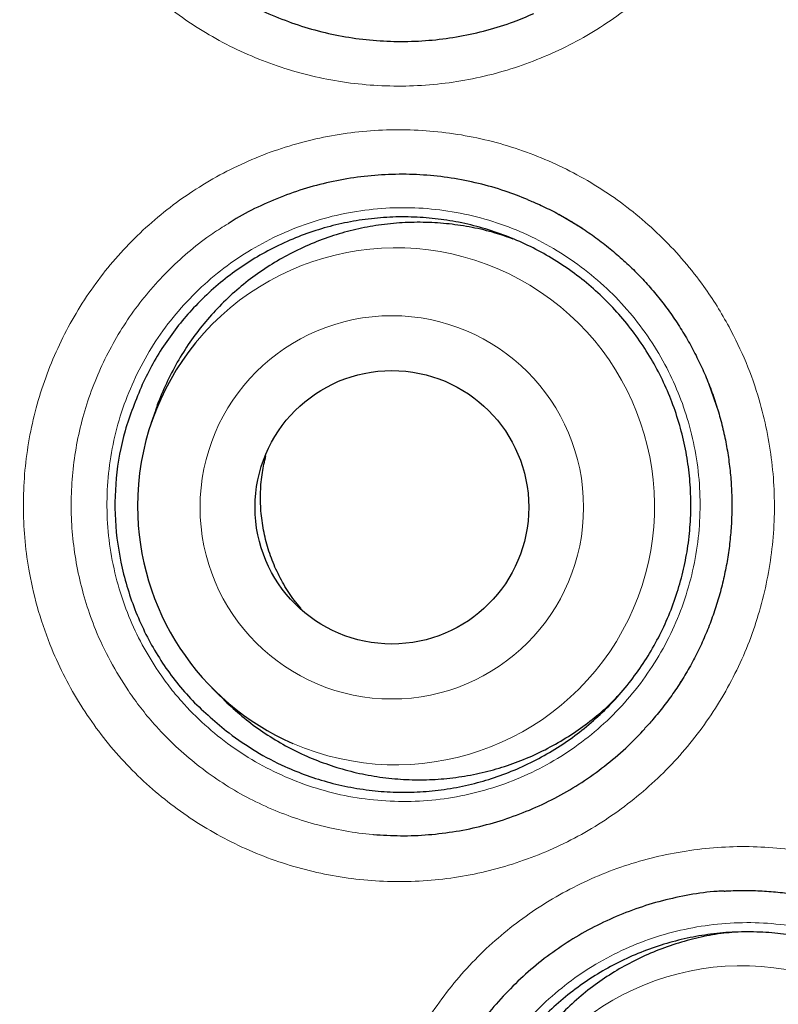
# Model space of a CAD drawing. Header units: millimetres. Extents: x 8 to 961, y 12 to 932.
# Tile 134 of 187: x 554.1 to 557.5, y 910.2 to 914.61. Entities that reach past the tile are written whole.
import ezdxf

# ---------------------------------------------------------------- set-up
doc = ezdxf.new("R2010")
doc.units = ezdxf.units.MM

msp = doc.modelspace()

# ---------------------------------------------------------------- linework, layer by layer
at = {"color": 7, "linetype": 'Continuous', "lineweight": 30}
for p, q in [((556.586, 913.6952), (556.5128, 913.7383)), ((556.6161, 913.6767), (556.5864, 913.6954)), ((554.7063, 912.8586), (554.6883, 912.8058)), ((554.9593, 911.6186), (554.9983, 911.5788)), ((557.0567, 911.6425), (557.0595, 911.6471)), ((554.9994, 911.5798), (555.0261, 911.5515))]:
    msp.add_line(p, q, dxfattribs=at)
at = {"color": 8, "linetype": 'Continuous', "lineweight": 0}
for p, q in [((556.6076, 913.6826), (556.586, 913.6952)), ((557.2273, 912.8528), (557.1827, 912.9811))]:
    msp.add_line(p, q, dxfattribs=at)
for centre, radius in [((563.6023, 914.2158), 16.6978), ((563.6023, 914.2158), 15.9984), ((555.7649, 912.4264), 0.8584)]:
    msp.add_circle(centre, radius, dxfattribs=at)
at = {"color": 7, "linetype": 'Continuous', "lineweight": 30}
for centre, radius in [((563.6023, 914.2158), 16.1738), ((555.7652, 912.4267), 0.6125)]:
    msp.add_circle(centre, radius, dxfattribs=at)
at = {"color": 8, "linetype": 'Continuous', "lineweight": 0}
for centre, start, end in [((555.7829, 912.4311), 246.5418, 140.729), ((557.3316, 909.2152), 270.561, 164.8721)]:
    msp.add_arc(centre, 1.1578, start, end, dxfattribs=at)
at = {"color": 7, "linetype": 'Continuous', "lineweight": 30}
for centre, radius, start, end in [((555.7852, 912.4323), 1.1587, 140.8456, 180.0587), ((555.7861, 912.4317), 1.1596, 180.0317, 246.4122)]:
    msp.add_arc(centre, radius, start, end, dxfattribs=at)
for points, knots in [([(563.6023, 932.0679), (563.5288, 932.0678), (563.3638, 932.0675), (563.1074, 932.062), (562.8327, 932.0523), (562.5578, 932.0381), (562.2827, 932.0198), (562.0077, 931.9971), (561.7329, 931.9701), (561.4581, 931.9389), (561.1835, 931.9034), (560.9089, 931.8635), (560.6347, 931.8194), (560.3611, 931.7711), (560.0885, 931.7185), (559.8168, 931.6617), (559.5459, 931.6007), (559.2758, 931.5355), (559.0067, 931.4661), (558.739, 931.3926), (558.4728, 931.3151), (558.2081, 931.2335), (557.9447, 931.1479), (557.6828, 931.0582), (557.4226, 930.9646), (557.1644, 930.8672), (556.9083, 930.7659), (556.6535, 930.6606), (556.4, 930.5512), (556.1478, 930.4378), (555.8977, 930.3205), (555.6495, 930.1994), (555.4033, 930.0745), (555.1591, 929.9458), (554.9169, 929.8132), (554.6765, 929.6768), (554.4381, 929.5365), (554.2015, 929.3924), (553.9667, 929.2443), (553.7338, 929.0924), (553.5027, 928.9364), (553.2735, 928.7766), (553.0468, 928.6134), (552.823, 928.447), (552.6026, 928.2776), (552.3853, 928.1053), (552.171, 927.9299), (551.9598, 927.7515), (551.7516, 927.57), (551.5464, 927.3854), (551.3442, 927.1978), (551.145, 927.0071), (550.9487, 926.8132), (550.7554, 926.6163), (550.565, 926.4162), (550.3776, 926.2129), (550.193, 926.0065), (550.0116, 925.7972), (549.8336, 925.5852), (549.6588, 925.3704), (549.4872, 925.1526), (549.3186, 924.9318), (549.1532, 924.7081), (548.991, 924.4816), (548.8322, 924.2523), (548.6769, 924.0206), (548.5252, 923.7865), (548.3772, 923.5502), (548.2329, 923.3118), (548.0925, 923.0715), (547.956, 922.8294), (547.8235, 922.5857), (547.6952, 922.3404), (547.5708, 922.0935), (547.4503, 921.8448), (547.3336, 921.5941), (547.2207, 921.3415), (547.1118, 921.0873), (547.007, 920.8318), (546.9063, 920.5751), (546.8099, 920.3174), (546.7173, 920.0579), (546.6285, 919.7964), (546.5436, 919.5329), (546.4627, 919.268), (546.3859, 919.0017), (546.3132, 918.734), (546.2444, 918.4647), (546.1799, 918.1946), (546.1196, 917.9239), (546.0637, 917.6525), (546.0118, 917.3797), (545.9639, 917.1054), (545.9202, 916.8298), (545.8807, 916.5533), (545.8454, 916.2759), (545.8144, 915.9981), (545.7877, 915.7201), (545.7652, 915.442), (545.7472, 915.1643), (545.7334, 914.8871), (545.724, 914.6106), (545.7189, 914.3351), (545.7182, 914.0605), (545.7217, 913.7852), (545.7295, 913.509), (545.7415, 913.2318), (545.7579, 912.955), (545.7785, 912.6785), (545.8034, 912.4023), (545.8326, 912.1265), (545.8661, 911.851), (545.9038, 911.576), (545.9459, 911.3013), (545.9922, 911.0269), (546.0428, 910.753), (546.0977, 910.4794), (546.157, 910.2063), (546.2204, 909.9337), (546.288, 909.6622), (546.3597, 909.3923), (546.4353, 909.1242), (546.5148, 908.8578), (546.5984, 908.5932), (546.6859, 908.3302), (546.7773, 908.0689), (546.8728, 907.8092), (546.9722, 907.5511), (547.0756, 907.2946), (547.1831, 907.0396), (547.2945, 906.7861), (547.4099, 906.5342), (547.5295, 906.2837), (547.653, 906.0346), (547.7805, 905.7872), (547.912, 905.5417), (548.0473, 905.298), (548.1865, 905.056), (548.3297, 904.8159), (548.4766, 904.5779), (548.627, 904.3423), (548.7808, 904.1095), (548.938, 903.8792), (549.0987, 903.6514), (549.263, 903.4259), (549.4306, 903.2032), (549.6016, 902.9831), (549.7759, 902.7657), (549.9535, 902.5509), (550.1345, 902.3389), (550.3187, 902.1297), (550.5059, 901.9236), (550.6961, 901.7207), (550.8892, 901.5208), (551.0854, 901.3241), (551.2846, 901.1303), (551.4868, 900.9396), (551.692, 900.752), (551.9003, 900.5675), (552.1116, 900.386), (552.3263, 900.2073), (552.5441, 900.0315), (552.7645, 899.859), (552.9876, 899.6904), (553.1488, 899.571), (553.2364, 899.5089), (553.2481, 899.5007)], [0, 0, 0, 0, 0.0048706, 0.0109475, 0.0170113, 0.0231073, 0.0292045, 0.0353048, 0.0414106, 0.047524, 0.0536473, 0.0597831, 0.0659297, 0.0720714, 0.0782102, 0.0843483, 0.0904876, 0.0966298, 0.1027772, 0.1089272, 0.1150454, 0.12117, 0.1272972, 0.1334211, 0.1395369, 0.1456399, 0.1517254, 0.1578055, 0.1639281, 0.1700425, 0.176151, 0.1822557, 0.188359, 0.1944628, 0.2005688, 0.206679, 0.2127956, 0.2189209, 0.2250571, 0.2312062, 0.2373705, 0.2435521, 0.2497423, 0.2559032, 0.2620487, 0.2681816, 0.2743036, 0.2804169, 0.2865234, 0.2926252, 0.2987241, 0.3048223, 0.3109216, 0.3170234, 0.3231297, 0.3292426, 0.335364, 0.3414972, 0.347616, 0.3537331, 0.3598648, 0.3660087, 0.3721624, 0.3783236, 0.3844901, 0.3906594, 0.3968291, 0.4029963, 0.4091587, 0.415314, 0.42146, 0.4275947, 0.4337158, 0.4398224, 0.445932, 0.4520486, 0.4581681, 0.464285, 0.4703944, 0.4764919, 0.4825729, 0.4886513, 0.4947705, 0.5008907, 0.5070137, 0.5131417, 0.5192767, 0.5254211, 0.5315805, 0.537697, 0.5438191, 0.5499613, 0.5561196, 0.5622902, 0.5684691, 0.5746523, 0.5808354, 0.5870134, 0.5931824, 0.5993383, 0.6054774, 0.6115958, 0.61769, 0.6237556, 0.6298146, 0.6359522, 0.6420862, 0.6482179, 0.6543486, 0.6604797, 0.6666122, 0.6727473, 0.6788866, 0.6850312, 0.6911826, 0.6973422, 0.7035114, 0.7096914, 0.7158837, 0.7220771, 0.728251, 0.7344099, 0.7405562, 0.7466919, 0.7528192, 0.7589404, 0.7650576, 0.771173, 0.7772888, 0.7834065, 0.7895282, 0.7956561, 0.8017923, 0.8079391, 0.8141011, 0.8202544, 0.8264149, 0.8325901, 0.8387742, 0.8449615, 0.8511448, 0.8573178, 0.8634692, 0.8696437, 0.8758116, 0.8819749, 0.8881359, 0.8942969, 0.9004594, 0.9066257, 0.9127921, 0.9189469, 0.9250956, 0.9312404, 0.9373836, 0.9435273, 0.949673, 0.9558258, 0.9619702, 0.9681288, 0.9743082, 0.9804996, 0.9866942, 0.9928806, 0.9990496, 1, 1, 1, 1]), ([(580.0818, 914.2158), (580.0802, 914.3884), (580.0771, 914.7335), (580.0518, 915.2507), (580.0114, 915.7669), (579.9545, 916.2816), (579.8816, 916.7942), (579.7925, 917.3043), (579.6905, 917.7972), (579.5769, 918.2729), (579.4535, 918.7312), (579.3169, 919.1857), (579.1673, 919.6361), (579.0048, 920.0821), (578.8241, 920.5365), (578.6242, 920.9985), (578.4038, 921.467), (578.1687, 921.9283), (577.9192, 922.3821), (577.6557, 922.8278), (577.3782, 923.2649), (577.0953, 923.6813), (576.8084, 924.0773), (576.5189, 924.4534), (576.2188, 924.8211), (575.9082, 925.18), (575.5874, 925.5298), (575.2466, 925.8805), (574.8851, 926.2308), (574.5022, 926.5793), (574.1084, 926.9156), (573.7043, 927.2393), (573.2903, 927.5502), (572.8667, 927.8479), (572.4459, 928.1243), (572.0293, 928.3804), (571.6179, 928.6171), (571.2, 928.842), (570.7757, 929.0547), (570.3454, 929.2551), (569.8964, 929.4487), (569.4283, 929.634), (568.9411, 929.8094), (568.4487, 929.9694), (567.9515, 930.1139), (567.45, 930.2426), (566.9447, 930.3556), (566.4502, 930.4499), (565.9673, 930.527), (565.4966, 930.5884), (565.0244, 930.6361), (564.551, 930.6703), (564.0768, 930.6908), (563.5879, 930.6978), (563.0846, 930.6899), (562.5673, 930.6655), (562.0512, 930.6249), (561.5365, 930.5681), (561.0239, 930.4951), (560.5138, 930.4061), (560.0209, 930.304), (559.5452, 930.1905), (559.0869, 930.067), (558.6324, 929.9304), (558.182, 929.7808), (557.736, 929.6183), (557.2816, 929.4377), (556.8196, 929.2378), (556.3511, 929.0173), (555.8898, 928.7822), (555.436, 928.5328), (554.9903, 928.2692), (554.5532, 927.9918), (554.1368, 927.7088), (553.7408, 927.4219), (553.3647, 927.1325), (552.997, 926.8323), (552.6381, 926.5217), (552.2883, 926.2009), (551.9376, 925.8602), (551.5873, 925.4987), (551.2388, 925.1157), (550.9025, 924.722), (550.5788, 924.3179), (550.2679, 923.9038), (549.9702, 923.4802), (549.6938, 923.0595), (549.4377, 922.6428), (549.201, 922.2315), (548.9761, 921.8135), (548.7634, 921.3892), (548.563, 920.959), (548.3694, 920.5099), (548.1841, 920.0419), (548.0087, 919.5547), (547.8487, 919.0623), (547.7042, 918.565), (547.5755, 918.0635), (547.4625, 917.5582), (547.3682, 917.0637), (547.2911, 916.5808), (547.2297, 916.1102), (547.182, 915.638), (547.1478, 915.1646), (547.1273, 914.6904), (547.1203, 914.2014), (547.1282, 913.6981), (547.1526, 913.1809), (547.1932, 912.6647), (547.25, 912.1501), (547.323, 911.6374), (547.412, 911.1274), (547.5141, 910.6344), (547.6276, 910.1588), (547.7511, 909.7005), (547.8877, 909.2459), (548.0373, 908.7955), (548.1998, 908.3496), (548.3804, 907.8952), (548.5803, 907.4332), (548.8008, 906.9647), (549.0359, 906.5033), (549.2853, 906.0496), (549.5489, 905.6039), (549.8263, 905.1667), (550.1093, 904.7504), (550.3962, 904.3544), (550.6856, 903.9782), (550.9857, 903.6105), (551.2963, 903.2516), (551.6172, 902.9019), (551.9579, 902.5511), (552.3194, 902.2008), (552.7024, 901.8523), (553.0961, 901.5161), (553.5002, 901.1923), (553.9143, 900.8814), (554.3379, 900.5837), (554.7586, 900.3073), (555.1753, 900.0513), (555.5866, 899.8145), (556.0046, 899.5897), (556.4289, 899.377), (556.8591, 899.1766), (557.3082, 898.9829), (557.7762, 898.7976), (558.2634, 898.6222), (558.7558, 898.4622), (559.2531, 898.3178), (559.7546, 898.189), (560.2599, 898.0761), (560.7544, 897.9817), (561.2373, 897.9046), (561.7079, 897.8433), (562.1801, 897.7955), (562.6535, 897.7614), (563.1277, 897.7409), (563.6167, 897.7338), (564.12, 897.7417), (564.6372, 897.7661), (565.1534, 897.8068), (565.668, 897.8636), (566.1807, 897.9365), (566.6907, 898.0256), (567.1837, 898.1276), (567.6593, 898.2412), (568.1176, 898.3646), (568.5722, 898.5012), (569.0226, 898.6508), (569.4685, 898.8133), (569.9229, 898.994), (570.3849, 899.1939), (570.8534, 899.4143), (571.3148, 899.6494), (571.7685, 899.8989), (572.2142, 900.1624), (572.6514, 900.4399), (573.0677, 900.7228), (573.4637, 901.0097), (573.8399, 901.2992), (574.2076, 901.5993), (574.5665, 901.9099), (574.9162, 902.2307), (575.267, 902.5715), (575.6173, 902.933), (575.9658, 903.3159), (576.302, 903.7097), (576.6258, 904.1138), (576.9367, 904.5278), (577.2344, 904.9514), (577.5108, 905.3722), (577.7668, 905.7888), (578.0036, 906.2002), (578.2284, 906.6181), (578.4411, 907.0424), (578.6415, 907.4727), (578.8351, 907.9217), (579.0205, 908.3898), (579.1959, 908.8769), (579.3559, 909.3694), (579.5003, 909.8666), (579.6291, 910.3681), (579.742, 910.8734), (579.8364, 911.3679), (579.9135, 911.8508), (579.9748, 912.3215), (580.0226, 912.7937), (580.0566, 913.2671), (580.0778, 913.7412), (580.0805, 914.0576), (580.0818, 914.2158)], [0, 0, 0, 0, 0.005, 0.01, 0.015, 0.0199999, 0.0249999, 0.0299999, 0.0349999, 0.0395832, 0.0441666, 0.0487499, 0.0533333, 0.0579166, 0.0625, 0.0675, 0.0725, 0.0775, 0.0824999, 0.0874999, 0.0924999, 0.0974999, 0.1020832, 0.1066666, 0.1112499, 0.1158333, 0.1204166, 0.125, 0.13, 0.135, 0.14, 0.1449999, 0.1499999, 0.1549999, 0.1599999, 0.1645832, 0.1691666, 0.1737499, 0.1783333, 0.1829166, 0.1875, 0.1925, 0.1975, 0.2025, 0.2074999, 0.2124999, 0.2174999, 0.2224999, 0.2270832, 0.2316666, 0.2362499, 0.2408333, 0.2454166, 0.25, 0.255, 0.26, 0.265, 0.2699999, 0.2749999, 0.2799999, 0.2849999, 0.2895832, 0.2941666, 0.2987499, 0.3033333, 0.3079166, 0.3125, 0.3175, 0.3225, 0.3275, 0.3324999, 0.3374999, 0.3424999, 0.3474999, 0.3520832, 0.3566666, 0.3612499, 0.3658333, 0.3704166, 0.375, 0.38, 0.385, 0.39, 0.3949999, 0.3999999, 0.4049999, 0.4099999, 0.4145832, 0.4191666, 0.4237499, 0.4283333, 0.4329166, 0.4375, 0.4425, 0.4475, 0.4525, 0.4574999, 0.4624999, 0.4674999, 0.4724999, 0.4770832, 0.4816666, 0.4862499, 0.4908333, 0.4954166, 0.5, 0.505, 0.51, 0.515, 0.5199999, 0.5249999, 0.5299999, 0.5349999, 0.5395832, 0.5441666, 0.5487499, 0.5533333, 0.5579166, 0.5625, 0.5675, 0.5725, 0.5775, 0.5824999, 0.5874999, 0.5924999, 0.5974999, 0.6020832, 0.6066666, 0.6112499, 0.6158333, 0.6204166, 0.625, 0.63, 0.635, 0.64, 0.6449999, 0.6499999, 0.6549999, 0.6599999, 0.6645832, 0.6691666, 0.6737499, 0.6783333, 0.6829166, 0.6875, 0.6925, 0.6975, 0.7025, 0.7074999, 0.7124999, 0.7174999, 0.7224999, 0.7270832, 0.7316666, 0.7362499, 0.7408333, 0.7454166, 0.75, 0.755, 0.76, 0.765, 0.7699999, 0.7749999, 0.7799999, 0.7849999, 0.7895832, 0.7941666, 0.7987499, 0.8033333, 0.8079166, 0.8125, 0.8175, 0.8225, 0.8275, 0.8324999, 0.8374999, 0.8424999, 0.8474999, 0.8520832, 0.8566666, 0.8612499, 0.8658333, 0.8704166, 0.875, 0.88, 0.885, 0.89, 0.8949999, 0.8999999, 0.9049999, 0.9099999, 0.9145832, 0.9191666, 0.9237499, 0.9283333, 0.9329166, 0.9375, 0.9425, 0.9475, 0.9525, 0.9574999, 0.9624999, 0.9674999, 0.9724999, 0.9770832, 0.9816666, 0.9862499, 0.9908333, 0.9954166, 1, 1, 1, 1]), ([(555.0384, 914.7307), (555.0597, 914.7175), (555.1163, 914.6825), (555.2143, 914.636), (555.3305, 914.5905), (555.4504, 914.5553), (555.5726, 914.5301), (555.6965, 914.5157), (555.8214, 914.5117), (555.9461, 914.5181), (556.0698, 914.5349), (556.1914, 914.5626), (556.3022, 914.5966), (556.3703, 914.6258), (556.4002, 914.6386)], [0, 0, 0, 0, 0.05295, 0.140645, 0.228653, 0.316661, 0.404355, 0.49205, 0.580058, 0.668066, 0.75576, 0.843455, 0.931463, 1, 1, 1, 1]), ([(556.3729, 913.8051), (556.3397, 913.8183), (556.2678, 913.8469), (556.1529, 913.8788), (556.0304, 913.9032), (555.9064, 913.9169), (555.7816, 913.9199), (555.6569, 913.9124), (555.5333, 913.8945), (555.4118, 913.8663), (555.2931, 913.8279), (555.1782, 913.779), (555.0909, 913.7353), (555.0441, 913.7049), (555.0322, 913.6972)], [0, 0, 0, 0, 0.0766118, 0.1660409, 0.25547, 0.3445807, 0.4336914, 0.5231206, 0.6125497, 0.7016604, 0.7907711, 0.8802003, 0.9696294, 1, 1, 1, 1]), ([(556.3725, 913.8049), (556.3811, 913.8015), (556.4141, 913.7885), (556.4696, 913.762), (556.5387, 913.7254), (556.6058, 913.6846), (556.6712, 913.6401), (556.7347, 913.5917), (556.7956, 913.5399), (556.8537, 913.4848), (556.9086, 913.4269), (556.9601, 913.3662), (557.0083, 913.3029), (557.053, 913.2371), (557.0943, 913.1689), (557.1317, 913.0985), (557.1654, 913.0262), (557.1951, 912.9521), (557.2149, 912.8943), (557.2248, 912.8612), (557.227, 912.8537)], [0, 0, 0, 0, 0.021014, 0.080478, 0.139456, 0.198507, 0.258638, 0.319021, 0.379544, 0.440081, 0.500484, 0.560646, 0.620592, 0.680839, 0.741038, 0.801237, 0.861487, 0.921824, 0.9823, 1, 1, 1, 1]), ([(555.0361, 911.4158), (555.0755, 911.3875), (555.155, 911.3307), (555.2736, 911.2694), (555.3852, 911.224), (555.4883, 911.1919), (555.595, 911.1683), (555.7031, 911.154), (555.8111, 911.1489), (555.919, 911.1528), (556.0274, 911.1659), (556.1341, 911.1882), (556.2378, 911.2192), (556.3382, 911.2587), (556.4362, 911.307), (556.5295, 911.3635), (556.617, 911.4271), (556.6987, 911.4976), (556.7752, 911.5757), (556.8445, 911.6599), (556.906, 911.749), (556.9599, 911.8427), (557.0061, 911.9418), (557.0437, 912.0443), (557.0723, 912.1488), (557.0922, 912.255), (557.1031, 912.3639), (557.1047, 912.4731), (557.0971, 912.5812), (557.0807, 912.6881), (557.055, 912.7945), (557.0204, 912.8983), (556.9774, 912.9981), (556.9265, 913.0935), (556.8673, 913.1851), (556.8006, 913.2712), (556.7271, 913.3512), (556.6476, 913.4244), (556.5612, 913.4914), (556.4699, 913.5506), (556.3744, 913.6016), (556.2752, 913.6444), (556.1716, 913.679), (556.0656, 913.7046), (555.9586, 913.7211), (555.8509, 913.7286), (555.7417, 913.7269), (555.6333, 913.716), (555.5269, 913.6961), (555.4229, 913.6674), (555.3204, 913.6296), (555.2217, 913.5833), (555.128, 913.5293), (555.0393, 913.4677), (554.9551, 913.3981), (554.8783, 913.3226), (554.8095, 913.2429), (554.7485, 913.1594), (554.6936, 913.0709), (554.6631, 913.0082), (554.6478, 912.9768)], [0, 0, 0, 0, 0.022889, 0.046076, 0.062863, 0.079766, 0.097038, 0.114436, 0.131223, 0.148126, 0.165398, 0.182796, 0.199583, 0.216486, 0.233757, 0.251156, 0.267943, 0.284846, 0.302117, 0.319516, 0.336303, 0.353206, 0.370477, 0.387875, 0.404662, 0.421566, 0.438837, 0.456235, 0.473022, 0.489926, 0.507197, 0.524595, 0.541502, 0.558409, 0.575557, 0.592955, 0.609742, 0.626769, 0.643917, 0.661315, 0.678102, 0.695005, 0.712277, 0.729675, 0.746462, 0.763365, 0.780637, 0.798035, 0.814822, 0.831725, 0.848996, 0.866395, 0.883182, 0.900085, 0.917356, 0.934754, 0.950907, 0.967059, 0.983529, 1, 1, 1, 1]), ([(556.3083, 913.6285), (556.2817, 913.6378), (556.2214, 913.659), (556.1254, 913.6813), (556.0218, 913.6973), (555.9174, 913.7044), (555.8116, 913.7027), (555.7065, 913.692), (555.6035, 913.6726), (555.5027, 913.6447), (555.4034, 913.608), (555.3079, 913.563), (555.2171, 913.5105), (555.1312, 913.4508), (555.0497, 913.3832), (554.9744, 913.3091), (554.9061, 913.2295), (554.8448, 913.1446), (554.79, 913.0538), (554.7443, 912.9587), (554.7166, 912.8931), (554.7066, 912.8593), (554.7063, 912.8585)], [0, 0, 0, 0, 0.042723, 0.096796, 0.14897, 0.201506, 0.255184, 0.309257, 0.361431, 0.413967, 0.467645, 0.521719, 0.573892, 0.626428, 0.680107, 0.73418, 0.786354, 0.83889, 0.892568, 0.946641, 0.998815, 1, 1, 1, 1]), ([(554.6478, 912.9768), (554.6196, 912.9084), (554.564, 912.7733), (554.5254, 912.5579), (554.5227, 912.3408), (554.5588, 912.1249), (554.6292, 911.9174), (554.7337, 911.7261), (554.8681, 911.5545), (554.9798, 911.4623), (555.0361, 911.4158)], [0, 0, 0, 0, 0.127288, 0.25138, 0.374787, 0.499985, 0.62682, 0.750775, 0.874309, 1, 1, 1, 1]), ([(557.227, 912.8537), (557.2306, 912.8411), (557.2415, 912.8029), (557.2566, 912.7384), (557.2708, 912.6601), (557.2807, 912.5812), (557.2864, 912.5018), (557.2878, 912.4222), (557.2849, 912.3424), (557.2778, 912.263), (557.2664, 912.1841), (557.2507, 912.1061), (557.2309, 912.0289), (557.207, 911.9527), (557.179, 911.8778), (557.1471, 911.8047), (557.1114, 911.7338), (557.0723, 911.6655), (557.0296, 911.5998), (556.9832, 911.5364), (556.9389, 911.4814), (556.9087, 911.4488), (556.8965, 911.4355)], [0, 0, 0, 0, 0.025926, 0.078201, 0.130364, 0.182508, 0.234678, 0.286912, 0.339242, 0.391681, 0.443944, 0.496043, 0.548374, 0.600839, 0.65334, 0.705739, 0.757935, 0.809686, 0.86082, 0.912345, 0.964374, 1, 1, 1, 1]), ([(555.3594, 911.9725), (555.3489, 911.9847), (555.3196, 912.0187), (555.2799, 912.0813), (555.2404, 912.1585), (555.21, 912.2398), (555.1891, 912.324), (555.1776, 912.41), (555.1759, 912.4967), (555.183, 912.5796), (555.1952, 912.6323), (555.2008, 912.657)], [0, 0, 0, 0, 0.066062, 0.184533, 0.303382, 0.421854, 0.540325, 0.659174, 0.777645, 0.896116, 1, 1, 1, 1]), ([(555.0261, 911.5515), (555.0516, 911.5283), (555.1027, 911.4817), (555.1872, 911.4197), (555.2772, 911.3638), (555.3715, 911.3162), (555.4688, 911.2769), (555.5687, 911.2459), (555.6721, 911.2231), (555.7769, 911.2094), (555.8816, 911.2045), (555.9861, 911.2084), (556.0912, 911.2213), (556.1945, 911.243), (556.295, 911.2732), (556.3923, 911.3115), (556.4871, 911.3584), (556.5775, 911.4132), (556.6621, 911.4751), (556.7316, 911.534), (556.7706, 911.575), (556.7856, 911.5909)], [0, 0, 0, 0, 0.052825, 0.106017, 0.160365, 0.215113, 0.267938, 0.32113, 0.375479, 0.430227, 0.483052, 0.536244, 0.590592, 0.64534, 0.698165, 0.751357, 0.805706, 0.860454, 0.913279, 0.966471, 1, 1, 1, 1]), ([(555.6822, 910.9611), (555.7229, 910.9586), (555.8051, 910.9534), (555.929, 910.9587), (556.0529, 910.9737), (556.1749, 910.9996), (556.2945, 911.0356), (556.4107, 911.0815), (556.5225, 911.1369), (556.6291, 911.2017), (556.7299, 911.2756), (556.8203, 911.3529), (556.8732, 911.409), (556.8976, 911.4348)], [0, 0, 0, 0, 0.090424, 0.182896, 0.275039, 0.367182, 0.459654, 0.552127, 0.64427, 0.736413, 0.828885, 0.921357, 1, 1, 1, 1]), ([(557.2522, 910.7077), (557.242, 910.7073), (557.1902, 910.7054), (557.0975, 910.6916), (556.9755, 910.666), (556.8562, 910.6291), (556.7403, 910.5825), (556.6287, 910.5263), (556.5223, 910.4611), (556.422, 910.387), (556.3281, 910.3046), (556.2416, 910.2145), (556.1645, 910.1208), (556.121, 910.0543), (556.1001, 910.0224)], [0, 0, 0, 0, 0.022039, 0.111804, 0.201249, 0.290694, 0.380458, 0.470223, 0.559668, 0.649113, 0.738878, 0.828643, 0.918088, 1, 1, 1, 1]), ([(557.252, 910.7072), (557.2589, 910.7078), (557.2923, 910.7104), (557.3527, 910.7109), (557.4329, 910.7085), (557.5134, 910.7015), (557.5936, 910.6903), (557.6731, 910.6749), (557.7515, 910.6554), (557.8284, 910.6317), (557.9035, 910.6042), (557.9764, 910.5729), (558.0469, 910.5379), (558.115, 910.4992), (558.1811, 910.4568), (558.2454, 910.4106), (558.3077, 910.3606), (558.3674, 910.3072), (558.4241, 910.2507), (558.4776, 910.1914), (558.5276, 910.1294), (558.5742, 910.0649), (558.6173, 909.998), (558.6568, 909.9288), (558.6926, 909.8576), (558.7244, 909.7845), (558.7523, 909.7096), (558.7706, 909.6513), (558.7797, 909.6181), (558.7817, 909.6105)], [0, 0, 0, 0, 0.010149, 0.049339, 0.088786, 0.128417, 0.168151, 0.207901, 0.247556, 0.287035, 0.326266, 0.365183, 0.403737, 0.441977, 0.480265, 0.519254, 0.558407, 0.597651, 0.636904, 0.676071, 0.715081, 0.753957, 0.793024, 0.832061, 0.871099, 0.910171, 0.949301, 0.988522, 1, 1, 1, 1]), ([(557.0993, 907.9763), (557.1421, 907.9687), (557.22, 907.9548), (557.3348, 907.9483), (557.4428, 907.9504), (557.5514, 907.9619), (557.6585, 907.9825), (557.7626, 908.0119), (557.8637, 908.0498), (557.9624, 908.0966), (558.0565, 908.1516), (558.145, 908.2139), (558.2278, 908.2831), (558.3054, 908.36), (558.376, 908.4431), (558.4388, 908.5311), (558.494, 908.6239), (558.5417, 908.7222), (558.5807, 908.824), (558.6109, 908.928), (558.6322, 909.0339), (558.6447, 909.1425), (558.6478, 909.2516), (558.6418, 909.3598), (558.6269, 909.4668), (558.6027, 909.5735), (558.5696, 909.6775), (558.5281, 909.7777), (558.4786, 909.8738), (558.4205, 909.9665), (558.3547, 910.054), (558.2823, 910.135), (558.2038, 910.2093), (558.1185, 910.2775), (558.0277, 910.3381), (557.9326, 910.3906), (557.834, 910.4348), (557.731, 910.4709), (557.6256, 910.4981), (557.5188, 910.5161), (557.4112, 910.5252), (557.3019, 910.5253), (557.1932, 910.516), (557.0865, 910.4977), (556.982, 910.4706), (556.8789, 910.4345), (556.7795, 910.3897), (556.685, 910.3371), (556.5954, 910.277), (556.5101, 910.2087), (556.4312, 910.1335), (556.3594, 910.0525), (556.2948, 909.9661), (556.237, 909.8733), (556.1875, 909.7762), (556.1466, 909.676), (556.1143, 909.573), (556.0906, 909.4663), (556.0738, 909.3463), (556.0728, 909.2619), (556.0722, 909.2143)], [0, 0, 0, 0, 0.020526, 0.037313, 0.054217, 0.071488, 0.088886, 0.105673, 0.122577, 0.139848, 0.157246, 0.174033, 0.190936, 0.208207, 0.225606, 0.242393, 0.259296, 0.276567, 0.293965, 0.310752, 0.327656, 0.344927, 0.362325, 0.379112, 0.396016, 0.413287, 0.430685, 0.447472, 0.464375, 0.481646, 0.499045, 0.515951, 0.532858, 0.550006, 0.567404, 0.584311, 0.601218, 0.618366, 0.635764, 0.652551, 0.669454, 0.686726, 0.704124, 0.720911, 0.737814, 0.755085, 0.772483, 0.78927, 0.806174, 0.823445, 0.840843, 0.85763, 0.874534, 0.891805, 0.909203, 0.92599, 0.942893, 0.960165, 0.977563, 1, 1, 1, 1]), ([(557.3093, 910.5237), (557.2942, 910.5227), (557.2449, 910.5195), (557.1618, 910.5048), (557.0602, 910.48), (556.96, 910.4458), (556.8633, 910.4034), (556.7712, 910.3532), (556.6838, 910.2958), (556.6006, 910.2304), (556.5234, 910.1583), (556.4531, 910.0805), (556.3897, 909.9973), (556.3329, 909.908), (556.284, 909.8143), (556.2435, 909.7176), (556.2112, 909.618), (556.1872, 909.5149), (556.172, 909.4102), (556.166, 909.3055), (556.1673, 909.2132), (556.1744, 909.156), (556.1772, 909.1332)], [0, 0, 0, 0, 0.022527, 0.074078, 0.125987, 0.179025, 0.232452, 0.284003, 0.335912, 0.38895, 0.442377, 0.493928, 0.545837, 0.598875, 0.652303, 0.703854, 0.755762, 0.8088, 0.862228, 0.913779, 0.965688, 1, 1, 1, 1])]:
    msp.add_open_spline(points, degree=3, knots=knots, dxfattribs=at)
at = {"color": 8, "linetype": 'Continuous', "lineweight": 0}
for points, knots in [([(563.6023, 931.8163), (563.4378, 931.8149), (563.1086, 931.8122), (562.6153, 931.7904), (562.1226, 931.7558), (561.6312, 931.707), (561.139, 931.6444), (560.6464, 931.5674), (560.1535, 931.4761), (559.6633, 931.3709), (559.1763, 931.2518), (558.6981, 931.1204), (558.2288, 930.9773), (557.7685, 930.8229), (557.3103, 930.655), (556.8547, 930.4733), (556.4021, 930.2779), (555.955, 930.0697), (555.514, 929.8492), (555.0753, 929.6142), (554.6394, 929.3645), (554.2066, 929.1), (553.7816, 928.8232), (553.3924, 928.5535), (553.0375, 928.2939), (552.7153, 928.0467), (552.3765, 927.7742), (552.0227, 927.4744), (551.6559, 927.1456), (551.2984, 926.8066), (550.9506, 926.4577), (550.5956, 926.081), (550.2354, 925.6747), (549.8724, 925.2377), (549.5235, 924.7892), (549.2288, 924.3843), (548.9832, 924.0274), (548.7593, 923.6873), (548.5217, 923.3067), (548.2737, 922.8841), (548.057, 922.4901), (547.8684, 922.1267), (547.6996, 921.7841), (547.533, 921.4262), (547.3696, 921.0526), (547.2039, 920.6487), (547.0384, 920.2134), (546.8757, 919.7463), (546.7261, 919.2747), (546.5898, 918.7991), (546.4605, 918.2956), (546.3408, 917.7637), (546.2335, 917.2033), (546.1441, 916.6397), (546.0796, 916.1272), (546.0345, 915.6669), (546.004, 915.2595), (545.9802, 914.7964), (545.968, 914.2776), (545.9732, 913.7035), (545.995, 913.1824), (546.0277, 912.7146), (546.0665, 912.3001), (546.1162, 911.8759), (546.1777, 911.4425), (546.2519, 911.0003), (546.3372, 910.56), (546.4307, 910.1344), (546.5315, 909.7234), (546.6384, 909.3271), (546.7701, 908.8801), (546.9313, 908.3842), (547.1274, 907.8417), (547.3215, 907.3549), (547.5084, 906.9224), (547.6835, 906.5423), (547.8722, 906.1569), (548.0752, 905.7666), (548.2933, 905.3722), (548.5212, 904.9834), (548.7516, 904.6121), (548.9833, 904.258), (549.2153, 903.9204), (549.4873, 903.5435), (549.8032, 903.1302), (550.1671, 902.6844), (550.5106, 902.2904), (550.8291, 901.9448), (551.1191, 901.6448), (551.4237, 901.3442), (551.7433, 901.0439), (552.0784, 900.7445), (552.4208, 900.4538), (552.7778, 900.1658), (553.1495, 899.8815), (553.5362, 899.6016), (553.932, 899.3309), (554.3369, 899.0696), (554.7506, 898.818), (555.1711, 898.5777), (555.5978, 898.3489), (556.0344, 898.1299), (556.4809, 897.9213), (556.9371, 897.7235), (557.3988, 897.5388), (557.8592, 897.3695), (558.3179, 897.2152), (558.7743, 897.0753), (559.2366, 896.9473), (559.7047, 896.8314), (560.1781, 896.728), (560.6544, 896.6378), (561.1329, 896.5609), (561.6178, 896.4969), (562.1089, 896.4462), (562.606, 896.4098), (563.104, 896.3868), (563.4362, 896.384), (563.6023, 896.3826)], [0, 0, 0, 0, 0.0088928, 0.0177908, 0.0266906, 0.0355888, 0.0444817, 0.0535088, 0.0625414, 0.0715758, 0.0806084, 0.0896355, 0.0983822, 0.1071306, 0.1158772, 0.1247564, 0.1336409, 0.1425272, 0.1514117, 0.160291, 0.1694271, 0.178567, 0.1877068, 0.1968429, 0.2041589, 0.2114759, 0.2187919, 0.227663, 0.2365394, 0.2454175, 0.2542938, 0.2631648, 0.2733982, 0.2836368, 0.2938755, 0.3041089, 0.3107018, 0.3172947, 0.3261223, 0.3349515, 0.3437791, 0.3504289, 0.3570787, 0.3644246, 0.3717715, 0.3791175, 0.3880258, 0.3969394, 0.4058548, 0.4147685, 0.423677, 0.4339539, 0.4442361, 0.4545183, 0.4647952, 0.4721563, 0.4795182, 0.4868792, 0.4972215, 0.5075665, 0.5179087, 0.5254104, 0.5329131, 0.5404149, 0.5484931, 0.5565738, 0.5646545, 0.5727327, 0.5801292, 0.5875266, 0.5949231, 0.605315, 0.6157096, 0.6261015, 0.63364, 0.6411797, 0.6487182, 0.6568369, 0.6649581, 0.6730794, 0.6811981, 0.6885771, 0.6959571, 0.7033362, 0.7137028, 0.7240721, 0.7344387, 0.7419567, 0.7494758, 0.7569938, 0.765087, 0.7731828, 0.7812786, 0.7893718, 0.7979717, 0.8065731, 0.8151729, 0.8238934, 0.8326187, 0.8413455, 0.8500707, 0.8587911, 0.8677475, 0.8767074, 0.8856673, 0.8946236, 0.9032239, 0.9118259, 0.9204262, 0.9291539, 0.9378867, 0.9466212, 0.9553539, 0.9640815, 0.9730593, 0.9820409, 0.9910224, 1, 1, 1, 1]), ([(557.261, 916.8257), (557.243, 916.8563), (557.2069, 916.9177), (557.139, 917.0147), (557.0569, 917.1158), (556.9583, 917.2181), (556.8516, 917.3119), (556.7375, 917.3962), (556.6166, 917.4704), (556.4898, 917.5342), (556.3581, 917.5872), (556.2225, 917.629), (556.0839, 917.6589), (555.9431, 917.677), (555.8012, 917.6834), (555.6595, 917.6778), (555.5188, 917.6601), (555.3799, 917.6305), (555.2439, 917.5895), (555.1119, 917.5372), (554.985, 917.4738), (554.8636, 917.3998), (554.7488, 917.316), (554.6415, 917.223), (554.5426, 917.1211), (554.4525, 917.0111), (554.3719, 916.894), (554.3013, 916.7706), (554.2417, 916.6417), (554.193, 916.508), (554.1555, 916.3708), (554.1297, 916.2311), (554.116, 916.0896), (554.1142, 915.9474), (554.1242, 915.8055), (554.1478, 915.6535), (554.1889, 915.493), (554.2464, 915.3377), (554.3133, 915.1992), (554.3858, 915.077), (554.4681, 914.9611), (554.5597, 914.8527), (554.6603, 914.7527), (554.7691, 914.6613), (554.885, 914.5793), (555.0073, 914.5075), (555.1354, 914.4465), (555.2682, 914.3963), (555.4048, 914.3575), (555.5439, 914.3302), (555.685, 914.3151), (555.8269, 914.3119), (555.9687, 914.3205), (556.109, 914.3409), (556.2471, 914.3734), (556.3822, 914.4174), (556.5131, 914.4725), (556.6389, 914.5384), (556.7585, 914.6148), (556.8714, 914.7011), (556.9768, 914.7965), (557.0738, 914.9003), (557.1614, 915.0121), (557.2395, 915.131), (557.3074, 915.2559), (557.3646, 915.386), (557.4104, 915.5205), (557.4449, 915.6585), (557.4677, 915.7989), (557.4787, 915.9406), (557.4775, 916.0826), (557.4644, 916.2242), (557.4396, 916.3643), (557.4, 916.5129), (557.3432, 916.6686), (557.2884, 916.7733), (557.261, 916.8257)], [0, 0, 0, 0, 0.0100958, 0.0201916, 0.0335912, 0.0470387, 0.0604862, 0.0738858, 0.0872854, 0.1007329, 0.1141804, 0.12758, 0.1409796, 0.1544271, 0.1678746, 0.1812742, 0.1946738, 0.2081213, 0.2215688, 0.2349684, 0.248368, 0.2618155, 0.2752629, 0.2886625, 0.3020622, 0.3155096, 0.3289571, 0.3423567, 0.3557563, 0.3692038, 0.3826513, 0.3960509, 0.4094505, 0.422898, 0.4363455, 0.4497451, 0.4664976, 0.4832501, 0.4966497, 0.5100972, 0.5235447, 0.5369443, 0.5503439, 0.5637914, 0.5772389, 0.5906385, 0.6040381, 0.6174856, 0.6309331, 0.6443327, 0.6577323, 0.6711798, 0.6846273, 0.6980269, 0.7114265, 0.724874, 0.7383214, 0.7517211, 0.7651207, 0.7785681, 0.7920156, 0.8054152, 0.8188148, 0.8322623, 0.8457098, 0.8591094, 0.872509, 0.8859565, 0.899404, 0.9128036, 0.9262032, 0.9396507, 0.9530982, 0.9664978, 0.9832489, 1, 1, 1, 1]), ([(557.2746, 913.2353), (557.2571, 913.2663), (557.2221, 913.3283), (557.1558, 913.4266), (557.0754, 913.5292), (556.9785, 913.6333), (556.8734, 913.729), (556.7608, 913.8154), (556.6411, 913.8918), (556.5154, 913.958), (556.3846, 914.0134), (556.2498, 914.0577), (556.1116, 914.0901), (555.9712, 914.1108), (555.8294, 914.1198), (555.6876, 914.1169), (555.5466, 914.1017), (555.4072, 914.0747), (555.2706, 914.0362), (555.1378, 913.9864), (555.0098, 913.9253), (554.8872, 913.8536), (554.771, 913.7719), (554.6622, 913.6809), (554.5616, 913.5808), (554.4697, 913.4725), (554.3871, 913.3569), (554.3145, 913.2348), (554.2527, 913.107), (554.2018, 912.9743), (554.162, 912.8378), (554.1339, 912.6985), (554.1178, 912.5574), (554.1136, 912.4152), (554.1213, 912.2732), (554.1423, 912.1207), (554.1807, 911.9595), (554.2356, 911.8031), (554.3002, 911.6635), (554.3706, 911.5399), (554.451, 911.4225), (554.5407, 911.3125), (554.6397, 911.2106), (554.7469, 911.1172), (554.8615, 911.0331), (554.9825, 910.959), (555.1095, 910.8957), (555.2415, 910.8431), (555.3774, 910.8017), (555.5161, 910.7719), (555.6568, 910.7542), (555.7987, 910.7483), (555.9406, 910.7543), (556.0813, 910.7722), (556.2199, 910.8021), (556.3557, 910.8436), (556.4875, 910.8963), (556.6144, 910.9598), (556.7352, 911.0341), (556.8496, 911.1183), (556.9566, 911.2117), (557.0552, 911.3137), (557.1447, 911.4239), (557.2248, 911.5413), (557.2948, 911.6649), (557.3542, 911.7939), (557.4022, 911.9276), (557.4389, 912.0649), (557.4641, 912.2049), (557.4775, 912.3463), (557.4787, 912.4884), (557.4679, 912.6302), (557.4455, 912.7707), (557.4083, 912.92), (557.3542, 913.0768), (557.3011, 913.1825), (557.2746, 913.2353)], [0, 0, 0, 0, 0.010095, 0.02019, 0.033589, 0.047037, 0.060484, 0.073884, 0.087284, 0.100731, 0.114179, 0.127578, 0.140978, 0.154425, 0.167873, 0.181272, 0.194672, 0.208119, 0.221567, 0.234967, 0.248366, 0.261814, 0.275261, 0.288661, 0.30206, 0.315508, 0.328955, 0.342355, 0.355754, 0.369202, 0.382649, 0.396049, 0.409449, 0.422896, 0.436344, 0.449743, 0.466496, 0.483248, 0.496648, 0.510095, 0.523543, 0.536942, 0.550342, 0.56379, 0.577237, 0.590637, 0.604036, 0.617484, 0.630931, 0.644331, 0.65773, 0.671178, 0.684625, 0.698025, 0.711425, 0.724872, 0.73832, 0.751719, 0.765119, 0.778566, 0.792014, 0.805413, 0.818813, 0.83226, 0.845708, 0.859108, 0.872507, 0.885955, 0.899402, 0.912802, 0.926201, 0.939649, 0.953096, 0.966496, 0.983248, 1, 1, 1, 1]), ([(554.7198, 911.6914), (554.6947, 911.7308), (554.6447, 911.8096), (554.5844, 911.9398), (554.5367, 912.0784), (554.5044, 912.2247), (554.4883, 912.3737), (554.4895, 912.5235), (554.5072, 912.6722), (554.5413, 912.818), (554.5919, 912.9589), (554.6578, 913.0933), (554.7382, 913.2196), (554.8325, 913.3358), (554.9391, 913.4407), (555.0567, 913.5332), (555.1841, 913.6115), (555.3194, 913.6752), (555.4609, 913.7234), (555.6071, 913.755), (555.7558, 913.7702), (555.9053, 913.7688), (556.0537, 913.7502), (556.1992, 913.7152), (556.3398, 913.6643), (556.4738, 913.5975), (556.5995, 913.5163), (556.7154, 913.4216), (556.8198, 913.3142), (556.9116, 913.1959), (556.9881, 913.0708), (557.0489, 912.941), (557.096, 912.8056), (557.1286, 912.6626), (557.1455, 912.5138), (557.1458, 912.364), (557.129, 912.2152), (557.0957, 912.0691), (557.0465, 911.9277), (556.9814, 911.7929), (556.9018, 911.6662), (556.8086, 911.5491), (556.7026, 911.4435), (556.5856, 911.3504), (556.459, 911.2708), (556.324, 911.2063), (556.1828, 911.1573), (556.037, 911.1242), (555.8883, 911.1081), (555.7388, 911.1087), (555.5902, 911.1258), (555.4446, 911.16), (555.3036, 911.2101), (555.169, 911.2755), (555.0429, 911.356), (554.9263, 911.45), (554.8363, 911.541), (554.7684, 911.6225), (554.736, 911.6684), (554.7198, 911.6914)], [0, 0, 0, 0, 0.016755, 0.033511, 0.05139, 0.069325, 0.087204, 0.105083, 0.123019, 0.140897, 0.158776, 0.176712, 0.19459, 0.212469, 0.230405, 0.248283, 0.266162, 0.284098, 0.301977, 0.319855, 0.337791, 0.35567, 0.373548, 0.391484, 0.409363, 0.427241, 0.445177, 0.463056, 0.480935, 0.49887, 0.516749, 0.533505, 0.550261, 0.56814, 0.586075, 0.603954, 0.621833, 0.639769, 0.657647, 0.675526, 0.693462, 0.71134, 0.729219, 0.747155, 0.765033, 0.782912, 0.800848, 0.818727, 0.836605, 0.854541, 0.87242, 0.890298, 0.908234, 0.926113, 0.943991, 0.961927, 0.979806, 0.989903, 1, 1, 1, 1]), ([(555.0322, 913.6972), (555.0089, 913.6829), (554.9502, 913.6468), (554.8628, 913.5787), (554.77, 913.4951), (554.6848, 913.4037), (554.6075, 913.3057), (554.5389, 913.2013), (554.4792, 913.0914), (554.4289, 912.9769), (554.3884, 912.8588), (554.3582, 912.7375), (554.3383, 912.614), (554.3286, 912.4893), (554.3294, 912.3643), (554.341, 912.2398), (554.363, 912.1166), (554.3951, 911.9956), (554.4409, 911.8683), (554.5022, 911.7359), (554.5579, 911.6481), (554.5858, 911.6042)], [0, 0, 0, 0, 0.034354, 0.086469, 0.138771, 0.191073, 0.243188, 0.295304, 0.347605, 0.399907, 0.452023, 0.504138, 0.55644, 0.608742, 0.660857, 0.712973, 0.765275, 0.817576, 0.869692, 0.934846, 1, 1, 1, 1]), ([(554.5858, 911.6042), (554.6039, 911.5786), (554.64, 911.5275), (554.7068, 911.4474), (554.7862, 911.3647), (554.8802, 911.2822), (554.9807, 911.2078), (555.087, 911.1421), (555.1985, 911.0859), (555.3144, 911.0393), (555.4338, 911.0021), (555.5557, 910.9764), (555.6389, 910.963), (555.6813, 910.9612), (555.6822, 910.9611)], [0, 0, 0, 0, 0.071456, 0.142911, 0.237758, 0.332945, 0.428131, 0.522978, 0.617825, 0.713011, 0.808197, 0.903045, 0.997892, 1, 1, 1, 1]), ([(558.8412, 909.9855), (558.8245, 910.017), (558.791, 910.0798), (558.7272, 910.1797), (558.6493, 910.2843), (558.555, 910.3908), (558.4523, 910.4892), (558.3418, 910.5785), (558.224, 910.6579), (558.0998, 910.7273), (557.9704, 910.7861), (557.8366, 910.8338), (557.6993, 910.8698), (557.5592, 910.8942), (557.4177, 910.9069), (557.2758, 910.9077), (557.1343, 910.8962), (556.9942, 910.8728), (556.8565, 910.8379), (556.7225, 910.7917), (556.5929, 910.734), (556.4685, 910.6656), (556.3502, 910.587), (556.2391, 910.4989), (556.1359, 910.4015), (556.0413, 910.2957), (555.9557, 910.1824), (555.8801, 910.0624), (555.815, 909.9363), (555.7608, 909.8051), (555.7176, 909.6697), (555.6859, 909.5314), (555.6664, 909.3908), (555.6586, 909.2489), (555.6627, 909.1068), (555.6799, 908.9539), (555.7143, 908.7918), (555.7652, 908.6342), (555.8264, 908.493), (555.8937, 908.3677), (555.9712, 908.2484), (556.0582, 908.1361), (556.1546, 908.0317), (556.2596, 907.9356), (556.3721, 907.8486), (556.4913, 907.7714), (556.6168, 907.7048), (556.7475, 907.6488), (556.8824, 907.6039), (557.0204, 907.5705), (557.1607, 907.5492), (557.3025, 907.5396), (557.4446, 907.5419), (557.5858, 907.556), (557.7252, 907.5823), (557.8621, 907.6203), (557.9953, 907.6695), (558.1237, 907.7296), (558.2465, 907.8006), (558.363, 907.8817), (558.4724, 907.9723), (558.5736, 908.0716), (558.6659, 908.1793), (558.7489, 908.2945), (558.8221, 908.4162), (558.8847, 908.5435), (558.9361, 908.6758), (558.9763, 908.812), (559.005, 908.9512), (559.0219, 909.0921), (559.0266, 909.234), (559.0194, 909.376), (559.0005, 909.5169), (558.9671, 909.6671), (558.9168, 909.8251), (558.8664, 909.9321), (558.8412, 909.9855)], [0, 0, 0, 0, 0.010094, 0.020188, 0.033587, 0.047035, 0.060482, 0.073882, 0.087281, 0.100729, 0.114176, 0.127576, 0.140976, 0.154423, 0.167871, 0.18127, 0.19467, 0.208117, 0.221565, 0.234964, 0.248364, 0.261812, 0.275259, 0.288659, 0.302058, 0.315506, 0.328953, 0.342353, 0.355752, 0.3692, 0.382647, 0.396047, 0.409447, 0.422894, 0.436342, 0.449741, 0.466494, 0.483246, 0.496646, 0.510093, 0.523541, 0.53694, 0.55034, 0.563787, 0.577235, 0.590635, 0.604034, 0.617482, 0.630929, 0.644329, 0.657728, 0.671176, 0.684623, 0.698023, 0.711423, 0.72487, 0.738318, 0.751717, 0.765117, 0.778564, 0.792012, 0.805411, 0.818811, 0.832258, 0.845706, 0.859105, 0.872505, 0.885953, 0.8994, 0.9128, 0.926199, 0.939647, 0.953094, 0.966494, 0.983247, 1, 1, 1, 1]), ([(556.2505, 908.5068), (556.226, 908.5466), (556.177, 908.6261), (556.1185, 908.7571), (556.0728, 908.8964), (556.0425, 909.0431), (556.0286, 909.1921), (556.0319, 909.3418), (556.0517, 909.4901), (556.0879, 909.6353), (556.1405, 909.7754), (556.2083, 909.9087), (556.2905, 910.0336), (556.3865, 910.1483), (556.4947, 910.2515), (556.6136, 910.3421), (556.7422, 910.4184), (556.8785, 910.48), (557.0208, 910.526), (557.1675, 910.5554), (557.3165, 910.5683), (557.4661, 910.5646), (557.6144, 910.5438), (557.7594, 910.5066), (557.8994, 910.4536), (558.0324, 910.3848), (558.1571, 910.3017), (558.2718, 910.2054), (558.3746, 910.0965), (558.4648, 909.9769), (558.5396, 909.8507), (558.5986, 909.7201), (558.6438, 909.5841), (558.6744, 909.4407), (558.6892, 909.2917), (558.6874, 909.142), (558.6684, 908.9935), (558.6331, 908.8482), (558.5819, 908.7076), (558.5148, 908.5739), (558.4334, 908.4485), (558.3385, 908.3329), (558.2309, 908.229), (558.1125, 908.1377), (557.9847, 908.0601), (557.8488, 907.9978), (557.7068, 907.9509), (557.5604, 907.9201), (557.4114, 907.9063), (557.2618, 907.9091), (557.1134, 907.9285), (556.9682, 907.9648), (556.8278, 908.017), (556.6941, 908.0844), (556.569, 908.1668), (556.4537, 908.2625), (556.365, 908.3548), (556.2982, 908.4373), (556.2664, 908.4836), (556.2505, 908.5068)], [0, 0, 0, 0, 0.016756, 0.033513, 0.051391, 0.069327, 0.087206, 0.105084, 0.12302, 0.140899, 0.158777, 0.176713, 0.194592, 0.212471, 0.230406, 0.248285, 0.266164, 0.284099, 0.301978, 0.319857, 0.337793, 0.355671, 0.37355, 0.391486, 0.409364, 0.427243, 0.445179, 0.463057, 0.480936, 0.498872, 0.516751, 0.533507, 0.550263, 0.568141, 0.586077, 0.603956, 0.621834, 0.63977, 0.657649, 0.675528, 0.693463, 0.711342, 0.729221, 0.747156, 0.765035, 0.782914, 0.800849, 0.818728, 0.836607, 0.854543, 0.872421, 0.8903, 0.908236, 0.926114, 0.943993, 0.961929, 0.979807, 0.989904, 1, 1, 1, 1])]:
    msp.add_open_spline(points, degree=3, knots=knots, dxfattribs=at)

doc.saveas('drawing.dxf')
